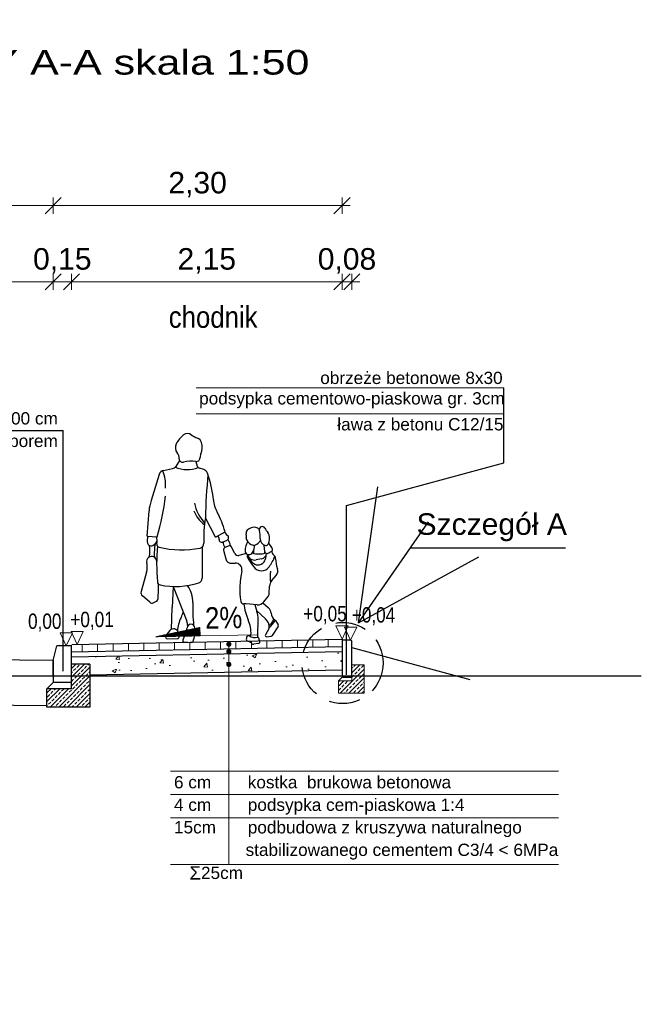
# Model space of a CAD drawing. Header units: metres. Extents: x 592 to 2592, y -1 to 2567.
# Tile 7 of 15: x 905.6 to 910.69, y 468.29 to 476.3. Entities that reach past the tile are written whole.
import ezdxf
from ezdxf.enums import TextEntityAlignment as Align

# ---------------------------------------------------------------- set-up
doc = ezdxf.new("R2010")
doc.units = ezdxf.units.M
doc.linetypes.add('DASHED2', pattern=[0.375, 0.25, -0.125])
doc.layers.add('bloki', color=253, linetype='Continuous')
for name, color, linetype, lineweight in [('D_3_KONSTRUKCJA_ISTN', 9, 'Continuous', 30), ('D_3_KRESKOWANIE', 7, 'Continuous', 0), ('D_3_OPIS', 7, 'Continuous', 0), ('D_3_WYMIAROWANIE', 7, 'Continuous', 0), ('kreskowanie', 7, 'Continuous', 0), ('opis warstw', 7, 'Continuous', 0), ('pochylenia', 7, 'Continuous', 0), ('rzedne', 7, 'Continuous', 0), ('szczegół techniczny', 7, 'Continuous', 0)]:
    doc.layers.add(name, color=color, linetype=linetype, lineweight=lineweight)
doc.styles.add('opisy', font='arial.ttf', dxfattribs={"height": 0.175})
doc.styles.add('wym 1do50', font='arial.ttf', dxfattribs={"height": 0.175})
doc.styles.add('wym 1do50_0', font='arial.ttf')
doc.linetypes.add('ZIGZAG', pattern='A,0.00254,-5.08,[131,ltypeshp.shx,S=5.08,R=0,X=-5.08,Y=0],-10.16,[131,ltypeshp.shx,S=5.08,R=180,X=5.08,Y=0],-5.08', length=20.32254)
doc.dimstyles.new('odniesienie', dxfattribs={"dimtxt": 1, "dimasz": 0, "dimexe": 0, "dimexo": 0, "dimgap": 0, "dimtad": 0, "dimdec": 0, "dimzin": 1, "dimdsep": 46, "dimtxsty": 'wym 1do50_0', "dimblk": 'TerminatorOpen', "dimcen": 0.09000000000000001, "dimse1": 1, "dimse2": 1, "dimadec": 6, "dimazin": 0, "dimtfac": 1, "dimtdec": 0, "dimtofl": 0, "dimtmove": 0, "dimatfit": 3, "dimldrblk": 'TerminatorOpen', "dimfxl": 1, "dimtzin": 1, "dimarcsym": 0})
doc.dimstyles.new('Wymiar_1 50', dxfattribs={"dimtxt": 0.175, "dimasz": 0.013125, "dimexe": 0.0175, "dimexo": 2.275, "dimgap": 0.06562500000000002, "dimtad": 1, "dimzin": 0, "dimtxsty": 'wym 1do50', "dimblk": 'znacznik wymiaru', "dimcen": 0.3, "dimse1": 1, "dimse2": 1, "dimclrd": 256, "dimadec": 0, "dimazin": 0, "dimtfac": 1, "dimtmove": 1, "dimatfit": 2, "dimfxl": 1, "dimtzin": 0, "dimlwd": -1, "dimlwe": 0, "dimarcsym": 0})

# ---------------------------------------------------------------- blocks, each defined once
blk = doc.blocks.new('znacznik wymiaru')
at = {"color": 7}
for p, q in [((-5, -5), (5, 5)), ((-5, 0), (0, 0)), ((0, 5), (0, -5)), ((5, 0), (0, 0))]:
    blk.add_line(p, q, dxfattribs=at)
blk = doc.blocks.new('*D63')
at = {"layer": 'D_3_WYMIAROWANIE', "linetype": 'Continuous', "transparency": 16777216}
blk.add_line((919.5206236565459, 1.914425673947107), (907.0468736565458, 1.914425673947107), dxfattribs=at)
at = {"layer": 'Defpoints', "color": 0, "linetype": 'Continuous', "transparency": 16777216}
for p in [(907.0337486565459, 473.3037542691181), (907.0337486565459, 1.914425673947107), (919.5337486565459, -1.146966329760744)]:
    blk.add_point(p, dxfattribs=at)
at = {"layer": 'D_3_WYMIAROWANIE', "linetype": 'Continuous', "transparency": 16777216, "xscale": 0.013125, "yscale": 0.013125, "zscale": 0.013125, "rotation": 180}
blk.add_blockref('znacznik wymiaru', (907.0337486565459, 1.914425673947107), dxfattribs=at)
at = {"layer": 'D_3_WYMIAROWANIE', "linetype": 'Continuous', "transparency": 16777216, "xscale": 0.013125, "yscale": 0.013125, "zscale": 0.013125}
blk.add_blockref('znacznik wymiaru', (919.5337486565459, 1.914425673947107), dxfattribs=at)
at = {"layer": 'D_3_WYMIAROWANIE', "color": 0, "linetype": 'Continuous', "transparency": 16777216, "insert": (913.2837486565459, 2.085217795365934), "char_height": 0.175, "attachment_point": 5, "style": 'wym 1do50'}
blk.add_mtext('12,50', dxfattribs=at)
blk = doc.blocks.new('*D65')
at = {"layer": 'D_3_WYMIAROWANIE', "linetype": 'Continuous', "transparency": 16777216}
blk.add_line((902.8868012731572, 474.1706819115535), (905.8599514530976, 474.1706819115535), dxfattribs=at)
at = {"layer": 'Defpoints', "color": 0, "linetype": 'Continuous', "transparency": 16777216}
for p in [(905.8730764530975, 474.1706819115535), (902.8736762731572, 471.1500815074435), (905.8730764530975, 471.0900935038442)]:
    blk.add_point(p, dxfattribs=at)
at = {"layer": 'D_3_WYMIAROWANIE', "linetype": 'Continuous', "transparency": 16777216, "xscale": 0.013125, "yscale": 0.013125, "zscale": 0.013125, "rotation": 180}
blk.add_blockref('znacznik wymiaru', (902.8736762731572, 474.1706819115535), dxfattribs=at)
at = {"layer": 'D_3_WYMIAROWANIE', "linetype": 'Continuous', "transparency": 16777216, "xscale": 0.013125, "yscale": 0.013125, "zscale": 0.013125}
blk.add_blockref('znacznik wymiaru', (905.8730764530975, 474.1706819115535), dxfattribs=at)
at = {"layer": 'D_3_WYMIAROWANIE', "color": 0, "linetype": 'Continuous', "transparency": 16777216, "insert": (904.3733763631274, 474.3414740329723), "char_height": 0.175, "attachment_point": 5, "style": 'wym 1do50'}
blk.add_mtext('3,00', dxfattribs=at)
blk = doc.blocks.new('*D66')
at = {"layer": 'D_3_WYMIAROWANIE', "linetype": 'Continuous', "transparency": 16777216}
for p, q in [((905.8599514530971, 474.1706819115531), (905.846826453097, 474.1706819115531)), ((905.873076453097, 474.1706819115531), (906.0230764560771, 474.1706819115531)), ((906.036201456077, 474.1706819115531), (906.0493264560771, 474.1706819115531))]:
    blk.add_line(p, q, dxfattribs=at)
at = {"layer": 'Defpoints', "color": 0, "linetype": 'Continuous', "transparency": 16777216}
for p in [(906.0230764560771, 474.1706819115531), (906.0230764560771, 471.2100935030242), (905.873076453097, 471.0900935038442)]:
    blk.add_point(p, dxfattribs=at)
at = {"layer": 'D_3_WYMIAROWANIE', "linetype": 'Continuous', "transparency": 16777216, "xscale": 0.013125, "yscale": 0.013125, "zscale": 0.013125}
blk.add_blockref('znacznik wymiaru', (905.873076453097, 474.1706819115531), dxfattribs=at)
at = {"layer": 'D_3_WYMIAROWANIE', "linetype": 'Continuous', "transparency": 16777216, "xscale": 0.013125, "yscale": 0.013125, "zscale": 0.013125, "rotation": 180}
blk.add_blockref('znacznik wymiaru', (906.0230764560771, 474.1706819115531), dxfattribs=at)
at = {"layer": 'D_3_WYMIAROWANIE', "color": 0, "linetype": 'Continuous', "transparency": 16777216, "insert": (905.9480764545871, 474.3414740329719), "char_height": 0.175, "attachment_point": 5, "style": 'wym 1do50'}
blk.add_mtext('0,15', dxfattribs=at)
blk = doc.blocks.new('*D67')
at = {"layer": 'D_3_WYMIAROWANIE', "linetype": 'Continuous', "transparency": 16777216}
blk.add_line((906.036201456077, 474.1706819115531), (908.2095115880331, 474.1706819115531), dxfattribs=at)
at = {"layer": 'Defpoints', "color": 0, "linetype": 'Continuous', "transparency": 16777216}
for p in [(908.2226365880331, 474.1706819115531), (906.0230764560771, 471.2100935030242), (908.2226365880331, 471.2638869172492)]:
    blk.add_point(p, dxfattribs=at)
at = {"layer": 'D_3_WYMIAROWANIE', "linetype": 'Continuous', "transparency": 16777216, "xscale": 0.013125, "yscale": 0.013125, "zscale": 0.013125, "rotation": 180}
blk.add_blockref('znacznik wymiaru', (906.0230764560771, 474.1706819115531), dxfattribs=at)
at = {"layer": 'D_3_WYMIAROWANIE', "linetype": 'Continuous', "transparency": 16777216, "xscale": 0.013125, "yscale": 0.013125, "zscale": 0.013125}
blk.add_blockref('znacznik wymiaru', (908.2226365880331, 474.1706819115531), dxfattribs=at)
at = {"layer": 'D_3_WYMIAROWANIE', "color": 0, "linetype": 'Continuous', "transparency": 16777216, "insert": (907.1228565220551, 474.3414740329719), "char_height": 0.175, "attachment_point": 5, "style": 'wym 1do50'}
blk.add_mtext('2,15', dxfattribs=at)
blk = doc.blocks.new('TerminatorOpen')
at = {"color": 0, "linetype": 'ByBlock', "lineweight": -2}
for q in [(-1, 0.5), (-1, 0), (-1, -0.5)]:
    blk.add_line((0, 0), q, dxfattribs=at)
blk = doc.blocks.new('*D68')
at = {"layer": 'D_3_WYMIAROWANIE', "linetype": 'Continuous', "transparency": 16777216}
for p, q in [((908.2098946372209, 474.1706819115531), (908.1967696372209, 474.1706819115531)), ((908.3030196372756, 474.1706819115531), (908.2230196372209, 474.1706819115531)), ((908.3161446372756, 474.1706819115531), (908.3292696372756, 474.1706819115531))]:
    blk.add_line(p, q, dxfattribs=at)
at = {"layer": 'Defpoints', "color": 0, "linetype": 'Continuous', "transparency": 16777216}
for p in [(908.2230196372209, 474.1706819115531), (908.2230196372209, 471.2540923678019), (908.3030196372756, 471.1609755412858)]:
    blk.add_point(p, dxfattribs=at)
at = {"layer": 'D_3_WYMIAROWANIE', "linetype": 'Continuous', "transparency": 16777216, "xscale": 0.013125, "yscale": 0.013125, "zscale": 0.013125}
blk.add_blockref('znacznik wymiaru', (908.2230196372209, 474.1706819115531), dxfattribs=at)
at = {"layer": 'D_3_WYMIAROWANIE', "linetype": 'Continuous', "transparency": 16777216, "xscale": 0.013125, "yscale": 0.013125, "zscale": 0.013125, "rotation": 180}
blk.add_blockref('znacznik wymiaru', (908.3030196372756, 474.1706819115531), dxfattribs=at)
at = {"layer": 'D_3_WYMIAROWANIE', "color": 0, "linetype": 'Continuous', "transparency": 16777216, "insert": (908.2630196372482, 474.3414740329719), "char_height": 0.175, "attachment_point": 5, "style": 'wym 1do50'}
blk.add_mtext('0,08', dxfattribs=at)
blk = doc.blocks.new('*D69')
at = {"layer": 'D_3_WYMIAROWANIE', "linetype": 'Continuous', "transparency": 16777216}
blk.add_line((908.2098946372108, 474.7910647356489), (905.886582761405, 474.7910647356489), dxfattribs=at)
at = {"layer": 'Defpoints', "color": 0, "linetype": 'Continuous', "transparency": 16777216}
for p in [(905.873457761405, 474.7910647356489), (908.2230196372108, 471.2038825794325), (905.873457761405, 471.0916187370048)]:
    blk.add_point(p, dxfattribs=at)
at = {"layer": 'D_3_WYMIAROWANIE', "linetype": 'Continuous', "transparency": 16777216, "xscale": 0.013125, "yscale": 0.013125, "zscale": 0.013125, "rotation": 180}
blk.add_blockref('znacznik wymiaru', (905.873457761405, 474.7910647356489), dxfattribs=at)
at = {"layer": 'D_3_WYMIAROWANIE', "linetype": 'Continuous', "transparency": 16777216, "xscale": 0.013125, "yscale": 0.013125, "zscale": 0.013125}
blk.add_blockref('znacznik wymiaru', (908.2230196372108, 474.7910647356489), dxfattribs=at)
at = {"layer": 'D_3_WYMIAROWANIE', "color": 0, "linetype": 'Continuous', "transparency": 16777216, "insert": (907.0482386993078, 474.9618568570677), "char_height": 0.175, "attachment_point": 5, "style": 'wym 1do50'}
blk.add_mtext('2,30', dxfattribs=at)
blk = doc.blocks.new('*D70')
at = {"layer": 'D_3_WYMIAROWANIE', "linetype": 'Continuous', "transparency": 16777216}
blk.add_line((905.8603327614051, 474.7910647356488), (899.8816354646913, 474.7910647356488), dxfattribs=at)
at = {"layer": 'Defpoints', "color": 0, "linetype": 'Continuous', "transparency": 16777216}
for p in [(899.8685104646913, 474.7910647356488), (905.873457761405, 471.0916187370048), (899.8685104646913, 471.0346679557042)]:
    blk.add_point(p, dxfattribs=at)
at = {"layer": 'D_3_WYMIAROWANIE', "linetype": 'Continuous', "transparency": 16777216, "xscale": 0.013125, "yscale": 0.013125, "zscale": 0.013125, "rotation": 180}
blk.add_blockref('znacznik wymiaru', (899.8685104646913, 474.7910647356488), dxfattribs=at)
at = {"layer": 'D_3_WYMIAROWANIE', "linetype": 'Continuous', "transparency": 16777216, "xscale": 0.013125, "yscale": 0.013125, "zscale": 0.013125}
blk.add_blockref('znacznik wymiaru', (905.873457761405, 474.7910647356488), dxfattribs=at)
at = {"layer": 'D_3_WYMIAROWANIE', "color": 0, "linetype": 'Continuous', "transparency": 16777216, "insert": (902.8709841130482, 474.9618568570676), "char_height": 0.175, "attachment_point": 5, "style": 'wym 1do50'}
blk.add_mtext('6,00', dxfattribs=at)
blk = doc.blocks.new('tytyyyy')
for p, q in [((1056.896188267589, 526.5077083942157), (1056.865527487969, 526.4583772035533)), ((1057.029200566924, 526.4996024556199), (1057.041426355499, 526.4614644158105)), ((1056.767370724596, 526.4257688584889), (1056.840506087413, 526.4409133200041)), ((1057.093202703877, 526.4329919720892), (1057.059834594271, 526.4432648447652)), ((1056.731870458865, 526.3936447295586), (1056.665265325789, 526.1812611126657)), ((1056.633125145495, 525.8915366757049), (1056.648823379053, 526.0958919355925)), ((1057.190316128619, 525.8822268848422), (1057.106873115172, 526.0397763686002)), ((1056.633125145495, 525.8915366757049), (1056.714449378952, 525.8859936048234)), ((1057.190316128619, 525.8822268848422), (1057.266798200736, 525.9275291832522)), ((1057.247210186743, 525.8429491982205), (1057.282854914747, 525.8584708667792)), ((1057.079583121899, 525.8013520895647), (1057.081070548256, 525.5485564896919)), ((1057.255468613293, 525.7761006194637), (1057.272434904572, 525.7067801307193)), ((1057.267937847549, 525.8002686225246), (1057.302392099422, 525.8139524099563)), ((1057.345829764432, 525.7507688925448), (1057.317603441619, 525.8080936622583)), ((1057.450749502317, 525.8452258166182), (1057.435848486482, 525.8111407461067)), ((1057.581838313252, 525.8201562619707), (1057.585404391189, 525.783984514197)), ((1057.620974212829, 525.8332969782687), (1057.645428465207, 525.7997068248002)), ((1057.439644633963, 525.7498700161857), (1057.380147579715, 525.7348914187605)), ((1057.448082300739, 525.7438159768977), (1057.448044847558, 525.7267854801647)), ((1057.5631277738, 525.7062878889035), (1057.520982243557, 525.697555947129)), ((1057.597220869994, 525.7296238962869), (1057.592924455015, 525.70118623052)), ((1057.321923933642, 525.6700519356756), (1057.349208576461, 525.6715233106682)), ((1056.628068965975, 525.5974462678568), (1056.583908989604, 525.4404104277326)), ((1057.647132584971, 525.530340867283), (1057.683151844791, 525.571879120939)), ((1056.844847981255, 525.4819593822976), (1056.837873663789, 525.3098192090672)), ((1056.844847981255, 525.4819593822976), (1056.955987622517, 525.1987732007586)), ((1057.625741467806, 525.4252178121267), (1057.628563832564, 525.4840112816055)), ((1056.655120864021, 525.352644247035), (1056.594831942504, 525.4043349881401)), ((1057.581910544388, 525.3554425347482), (1057.616402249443, 525.3999208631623)), ((1056.683242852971, 525.3487437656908), (1056.704513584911, 525.3585805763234)), ((1056.691675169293, 525.3557555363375), (1056.691675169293, 525.3557555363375)), ((1056.830340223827, 525.1323606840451), (1056.837897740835, 525.3106752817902)), ((1057.527464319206, 525.332109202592), (1057.437277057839, 525.3412905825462)), ((1057.51001648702, 525.3338855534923), (1057.526300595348, 525.2779064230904)), ((1057.575337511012, 525.3482354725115), (1057.618652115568, 525.310116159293)), ((1057.523697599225, 525.286847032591), (1057.596388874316, 525.2184628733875)), ((1056.955642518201, 525.1337116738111), (1056.923154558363, 525.0443751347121)), ((1057.623459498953, 525.1373018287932), (1057.595602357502, 525.0880348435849)), ((1057.651693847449, 525.0831365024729), (1057.69805821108, 525.1540487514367)), ((1057.676295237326, 525.2044099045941), (1057.698157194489, 525.1700332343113)), ((1056.819045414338, 525.1229545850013), (1056.786247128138, 525.0826710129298)), ((1056.799968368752, 525.0548138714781), (1056.880251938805, 525.0570476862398)), ((1056.894353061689, 525.0758090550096), (1056.885904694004, 525.1083692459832)), ((1057.605286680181, 525.0731445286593), (1057.640918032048, 525.0766142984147)), ((1056.932127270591, 525.0305067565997), (1056.99561576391, 525.0258491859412)), ((1057.537287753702, 525.0171118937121), (1057.500885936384, 525.0122643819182))]:
    blk.add_line(p, q)
for centre, radius, start, end in [((1057.064909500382, 526.54395772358), 0.2186948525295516, 128.3056999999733, 153.0738000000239), ((1056.96115883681, 526.6753033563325), 0.051317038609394, 52.95690999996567, 128.3056999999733), ((1057.105476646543, 526.8665178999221), 0.1882492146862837, 232.9568999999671, 250.2739999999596), ((1057.023408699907, 526.6376415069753), 0.0548972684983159, 15.93230000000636, 70.2739999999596), ((1056.941672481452, 526.6143081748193), 0.1398980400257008, 337.2057999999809, 15.93230000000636), ((1056.930281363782, 526.6123338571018), 0.0676996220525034, 153.0738000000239, 219.5306000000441), ((1056.825786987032, 526.526103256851), 0.0677823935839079, 356.2085000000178, 39.53064999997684), ((1056.92068799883, 526.5198137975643), 0.0273258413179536, 176.2085000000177, 285.0842000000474), ((1056.993534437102, 526.2495355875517), 0.2525968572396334, 81.41872000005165, 105.0842000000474), ((1057.035342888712, 526.5266008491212), 0.0276051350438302, 261.4187000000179, 357.6623999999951), ((1057.16275861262, 526.5214028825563), 0.0999164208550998, 157.2057999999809, 177.6623999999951), ((1056.776950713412, 526.3795061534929), 0.0472447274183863, 101.697600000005, 162.5880999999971), ((1056.483606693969, 526.3078662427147), 0.300481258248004, 355.1933999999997, 22.71533000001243), ((1056.832659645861, 526.4788079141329), 0.0386986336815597, 281.697600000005, 328.1370000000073), ((1056.957945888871, 526.6913092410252), 0.2583419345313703, 247.8603999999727, 290.6346999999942), ((1057.068066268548, 526.4700037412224), 0.027974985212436, 197.7732999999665, 252.8886000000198), ((1057.079315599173, 526.3878876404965), 0.0471962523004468, 20.06587000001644, 72.88865999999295), ((1062.528023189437, 525.900172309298), 5.422947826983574, 174.7837000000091, 178.5247999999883), ((1056.3284114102, 526.1136019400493), 0.8466281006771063, 4.997221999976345, 20.06587000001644), ((1057.03113743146, 526.066520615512), 0.383440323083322, 162.5880999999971, 175.6070000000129), ((1054.714981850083, 526.4739951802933), 2.084133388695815, 343.6125000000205, 352.9352000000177), ((1057.425803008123, 526.2095543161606), 0.2549509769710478, 184.9971999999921, 208.9210000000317), ((1057.271832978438, 526.2012102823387), 0.2782835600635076, 201.9069999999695, 231.627600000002), ((1057.343510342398, 526.2236928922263), 0.3315671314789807, 191.1175000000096, 222.9410999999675), ((1058.068761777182, 525.8787972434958), 0.9752653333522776, 170.4990999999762, 182.6477999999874), ((1056.580318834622, 525.7424195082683), 0.7110002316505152, 15.09100999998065, 28.92101000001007), ((1057.471966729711, 525.916231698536), 0.0336642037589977, 138.3094999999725, 189.008699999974), ((1057.502999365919, 525.888588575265), 0.0752227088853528, 78.67848999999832, 138.3094999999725), ((1057.508788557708, 525.9174917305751), 0.045745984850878, 37.65525000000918, 78.67848999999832), ((1057.569596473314, 525.9437758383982), 0.0246504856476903, 30.30855000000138, 196.4213999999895), ((1057.379184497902, 525.8876575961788), 0.1738602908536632, 354.7791000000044, 16.42143999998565), ((1057.823930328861, 526.0924462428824), 0.2699486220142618, 210.3085000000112, 219.5402000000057), ((1056.702472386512, 525.8560738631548), 0.0703044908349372, 150.238199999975, 198.3069999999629), ((1056.646225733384, 525.8821466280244), 0.0737661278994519, 296.1542000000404, 339.1453999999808), ((1056.627464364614, 525.8490915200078), 0.0879570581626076, 347.0252999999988, 25.16718000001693), ((1057.177483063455, 525.8683237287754), 0.0406377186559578, 354.3062000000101, 38.3045499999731), ((1057.238823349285, 525.8622081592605), 0.0210059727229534, 174.3062000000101, 293.5301000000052), ((1057.328274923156, 525.9582086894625), 0.0739865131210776, 206.8147000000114, 235.6382000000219), ((1057.273991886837, 525.8788132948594), 0.022190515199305, 293.5301000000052, 55.63820000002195), ((1057.189625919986, 525.7981230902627), 0.1212267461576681, 7.734789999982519, 33.24206999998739), ((1057.30891430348, 525.8903809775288), 0.1314234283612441, 354.0334000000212, 9.008720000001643), ((1057.474179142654, 525.8731070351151), 0.0347394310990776, 174.0334000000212, 205.044500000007), ((1057.505816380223, 525.8878903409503), 0.0696615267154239, 205.044500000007, 262.4445999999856), ((1057.494754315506, 525.8804826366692), 0.0630689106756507, 287.3513000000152, 337.8376999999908), ((1057.604050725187, 525.8671091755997), 0.0519439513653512, 174.7791000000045, 260.1996000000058), ((1057.579880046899, 525.8909775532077), 0.0465190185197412, 14.34761999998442, 39.540260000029), ((1057.514090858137, 525.8741503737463), 0.1144251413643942, 336.7203999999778, 14.34761999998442), ((1056.665102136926, 525.8437062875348), 0.0309418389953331, 198.3069999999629, 296.1542000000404), ((1056.401228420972, 525.7723178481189), 0.2546493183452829, 348.3603000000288, 9.7850260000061), ((1057.14016096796, 525.7521600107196), 0.4488330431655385, 170.055199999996, 184.2115000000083), ((1058.397268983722, 525.6573178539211), 1.686482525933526, 174.8241000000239, 184.6522999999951), ((1056.736086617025, 525.8240647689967), 0.0235105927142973, 167.0252999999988, 256.182700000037), ((1056.913226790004, 526.5443081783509), 0.7652161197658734, 256.182700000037, 281.3220999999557), ((1057.055853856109, 525.8319540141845), 0.0387248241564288, 281.3220999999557, 2.647784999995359), ((1057.318387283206, 525.8451616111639), 0.067819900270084, 180.6313999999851, 221.5789000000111), ((1057.275580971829, 525.7810230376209), 0.0207065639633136, 111.662200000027, 193.7520000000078), ((1057.306827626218, 525.802788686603), 0.0120123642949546, 26.21463999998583, 111.662200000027), ((1057.505883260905, 525.7805200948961), 0.076436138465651, 156.385200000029, 190.1225999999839), ((1057.348387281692, 525.830608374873), 0.1602241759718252, 333.113199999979, 355.8491000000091), ((1057.501830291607, 525.857839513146), 0.0393435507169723, 262.4445999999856, 287.3513000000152), ((1054.657325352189, 525.913757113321), 2.846556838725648, 356.7326999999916, 357.3302999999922), ((1057.665594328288, 525.7918951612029), 0.0805792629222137, 185.6343999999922, 202.4260999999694), ((1057.744144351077, 525.7636073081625), 0.1566958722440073, 177.1225000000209, 184.023000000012), ((1057.598959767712, 525.837633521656), 0.0220331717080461, 260.1996000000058, 336.7203999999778), ((1057.589320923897, 525.8303355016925), 0.0828414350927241, 286.3366999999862, 316.0655000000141), ((1057.607582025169, 525.7721519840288), 0.0467998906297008, 17.82352999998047, 36.03090000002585), ((1057.682935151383, 525.7659989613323), 0.0350324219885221, 169.5631999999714, 234.920200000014), ((1057.639173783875, 525.7823044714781), 0.0136156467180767, 316.0655000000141, 17.82352999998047), ((1056.670131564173, 525.6850118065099), 0.0408746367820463, 359.0814000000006, 192.5530000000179), ((1057.319326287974, 525.7182568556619), 0.0482753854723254, 193.7520000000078, 273.0860000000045), ((1057.372806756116, 525.7640513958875), 0.0300692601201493, 206.2145999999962, 284.1313000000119), ((1057.462461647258, 525.7727699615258), 0.0323261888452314, 190.1225999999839, 333.113199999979), ((1057.484714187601, 525.7267025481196), 0.0366692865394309, 179.8733999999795, 213.5590999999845), ((1057.508400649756, 525.7582969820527), 0.0620317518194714, 193.4992000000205, 281.7022999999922), ((1058.714270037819, 526.5423579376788), 1.512170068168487, 213.5590999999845, 216.6243999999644), ((1057.55937978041, 525.7544794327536), 0.1051435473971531, 199.7230000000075, 240.7652999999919), ((1057.541445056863, 525.922411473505), 0.1760199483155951, 252.6801000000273, 287.8721000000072), ((1057.552266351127, 525.758722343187), 0.0535512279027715, 281.7022999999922, 350.9387999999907), ((1057.55527063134, 525.7068764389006), 0.0380810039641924, 319.6102000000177, 351.4077999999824), ((1057.607606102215, 525.767965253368), 0.0178447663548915, 202.4260999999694, 286.3366999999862), ((1057.312988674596, 525.8668149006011), 0.3848734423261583, 324.0758000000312, 338.8539999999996), ((1057.642298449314, 525.7081364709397), 0.0356741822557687, 359.4447000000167, 54.9202699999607), ((1057.901675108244, 525.705621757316), 0.2237157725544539, 179.4447000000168, 200.8996000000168), ((1056.472871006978, 525.6410872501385), 0.1612173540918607, 344.2936999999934, 12.5530099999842), ((1057.352014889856, 525.6194660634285), 0.0521311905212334, 347.5013999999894, 93.08588000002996), ((1057.562381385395, 525.6861247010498), 0.0769054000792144, 216.6243999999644, 324.0758000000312), ((1057.530449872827, 525.702786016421), 0.0459048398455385, 240.7652999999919, 272.193799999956), ((1057.52945201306, 525.7288427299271), 0.0719802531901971, 272.193799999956, 319.6102000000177), ((1057.642881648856, 525.6068015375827), 0.0533026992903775, 319.0693000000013, 20.89954999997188), ((1057.041950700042, 525.5483264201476), 0.0391190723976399, 287.9895999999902, 0.3368376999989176), ((1058.073721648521, 525.4594874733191), 0.6870938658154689, 167.5013999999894, 188.3616000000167), ((1057.704778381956, 525.480354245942), 0.0763003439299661, 139.0693000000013, 177.2523000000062), ((1058.000768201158, 525.5563681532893), 0.3674510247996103, 172.2315999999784, 186.7588000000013), ((1056.744251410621, 525.5227994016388), 0.0280008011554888, 184.6522999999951, 257.6957999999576), ((1055.448695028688, 525.4839765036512), 1.277395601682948, 355.508699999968, 0.7900259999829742), ((1056.867199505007, 526.086491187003), 0.6049456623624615, 257.6957999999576, 287.9895999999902), ((1056.785262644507, 525.3590781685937), 0.2195852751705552, 357.6732999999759, 36.2946100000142), ((1056.617630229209, 525.4309267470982), 0.0350275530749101, 164.2936000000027, 229.3907999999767), ((1056.691675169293, 525.3863414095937), 0.0305875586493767, 294.818800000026, 355.508699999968), ((1057.581008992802, 525.4273633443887), 0.044785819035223, 322.2088000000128, 357.2523000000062), ((1056.672218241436, 525.3725827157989), 0.0262664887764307, 229.3907999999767, 294.818800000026), ((1057.14291377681, 525.2974596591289), 0.3052897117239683, 177.569699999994, 177.6795999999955), ((1058.186902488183, 525.3021279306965), 1.183210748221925, 177.6732999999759, 186.5980000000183), ((1057.416148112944, 525.3628341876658), 0.0224560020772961, 188.3616000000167, 279.7075000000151), ((1057.908007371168, 525.4065848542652), 0.4935887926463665, 187.6893999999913, 203.5904999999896), ((1057.430768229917, 525.2773687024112), 0.064253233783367, 84.1874800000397, 99.70748000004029), ((1057.533652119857, 525.3928662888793), 0.0610705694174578, 264.1875000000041, 322.2088000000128), ((1057.573630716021, 525.258955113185), 0.0681495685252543, 4.37555999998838, 48.65251000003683), ((1057.124984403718, 525.113596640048), 0.2443018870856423, 151.9699999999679, 178.5205000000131), ((1056.70908287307, 525.3350278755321), 0.2268736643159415, 331.9699999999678, 343.9571999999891), ((1057.210249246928, 525.101879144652), 0.2678004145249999, 357.2805999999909, 23.59048000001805), ((1057.257739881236, 525.1997951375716), 0.2796877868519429, 350.7907000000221, 16.21748999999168), ((1057.531723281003, 525.1497229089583), 0.0943763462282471, 358.0337999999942, 46.74939999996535), ((1057.555131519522, 525.2553462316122), 0.1156072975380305, 307.2545999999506, 340.2560000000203), ((1057.71621497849, 525.269867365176), 0.0748511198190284, 184.3756000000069, 232.7106000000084), ((1057.657052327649, 525.1921734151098), 0.0228053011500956, 32.45733999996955, 52.71059000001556), ((1056.84878591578, 525.0987384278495), 0.0383505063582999, 14.54438999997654, 140.8475000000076), ((1056.922547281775, 525.1457475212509), 0.035216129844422, 340.0149999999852, 356.9925999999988), ((1056.858103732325, 525.1603596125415), 0.105149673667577, 359.9952999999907, 21.42800000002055), ((1056.989930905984, 525.1422055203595), 0.0322615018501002, 5.640022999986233, 176.9925999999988), ((1056.777857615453, 525.1212638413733), 0.2453668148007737, 338.8950000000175, 5.640022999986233), ((1057.840147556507, 525.1053676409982), 0.3103255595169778, 170.7907000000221, 186.8770999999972), ((1057.605998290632, 525.1471734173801), 0.0200589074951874, 330.516999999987, 358.0337999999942), ((1057.49356918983, 525.3019272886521), 0.2049517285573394, 310.2468999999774, 332.2132999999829), ((1057.685717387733, 525.1621199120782), 0.0147489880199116, 326.8224999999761, 32.45733999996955), ((1056.799492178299, 525.0718871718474), 0.0170793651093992, 140.8475000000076, 271.5932000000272), ((1056.879834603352, 525.0720396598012), 0.0150001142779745, 271.5932000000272, 14.54438999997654), ((1057.488962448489, 525.051191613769), 0.0492231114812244, 152.4031999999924, 186.9725000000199), ((1057.457536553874, 525.0676175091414), 0.0137625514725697, 56.59973999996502, 152.4031999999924), ((1057.467376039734, 525.089666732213), 0.010381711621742, 245.9550999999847, 357.2805999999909), ((1057.510637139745, 525.1481472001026), 0.0826981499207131, 236.5996999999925, 284.4124999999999), ((1057.53283885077, 525.0617614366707), 0.0064952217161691, 13.41395999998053, 104.412400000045), ((1057.616442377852, 525.0816999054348), 0.0794551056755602, 193.4139999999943, 211.2246999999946), ((1057.604318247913, 525.0831070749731), 0.010009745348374, 150.5167999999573, 275.5572000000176), ((1057.639508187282, 525.0911033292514), 0.0145591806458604, 275.5572000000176, 326.8224999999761), ((1056.932884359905, 525.0408358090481), 0.0103563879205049, 160.0149000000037, 265.8040000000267), ((1056.99642635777, 525.0369032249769), 0.011082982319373, 265.8040000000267, 338.8950000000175), ((1057.45118556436, 525.0465714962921), 0.0111626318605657, 186.9725000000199, 261.5470000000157), ((1057.441469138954, 524.9811996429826), 0.0549270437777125, 43.76057999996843, 81.54700999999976), ((1057.497836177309, 525.0351750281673), 0.0231135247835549, 223.7606000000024, 277.5837000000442), ((1057.535241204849, 525.0324757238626), 0.0155005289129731, 277.5837000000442, 31.22471000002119)]:
    blk.add_arc(centre, radius, start, end)

msp = doc.modelspace()

# ---------------------------------------------------------------- hatches: boundary and pattern name
at = {"layer": 'D_3_KRESKOWANIE', "linetype": 'Continuous', "lineweight": 0}
h = msp.add_hatch(dxfattribs=at)
h.set_pattern_fill('ANSI31', color=256, angle=45, style=0)
h.set_pattern_definition([(90, (2.360316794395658, -1.146966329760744), (-0.125, 0), [])])
h.paths.add_polyline_path([(906.0230764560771, 471.2198957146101), (908.2226365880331, 471.2638869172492), (908.2230196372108, 471.2038825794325), (906.0230764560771, 471.1598837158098)])
at = {"layer": 'D_3_KRESKOWANIE', "linetype": 'Continuous'}
h = msp.add_hatch(dxfattribs=at)
h.set_pattern_fill('AR-CONC', color=256, scale=0.05, style=0)
h.set_pattern_definition([(49.99999999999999, (2.360316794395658, -1.146966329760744), (0.3586300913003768, -0.03137606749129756), [0.03750000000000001, -0.4125]), (355, (2.360316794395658, -1.146966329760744), (-0.06937566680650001, 0.376096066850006), [0.03, -0.33]), (100.45144446, (2.390202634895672, -1.149581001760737), (0.289254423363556, 0.3447199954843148), [0.03187009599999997, -0.3505710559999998]), (46.18420000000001, (2.360316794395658, -1.046966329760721), (0.5336206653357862, -0.08275964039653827), [0.05625, -0.61875]), (96.63563549, (2.404785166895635, -1.053862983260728), (0.4673309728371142, 0.4870593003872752), [0.04780517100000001, -0.52585688]), (351.1841639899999, (2.360316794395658, -1.046966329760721), (0.4673309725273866, 0.4870593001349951), [0.04500000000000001, -0.4950000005]), (21, (2.410316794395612, -1.071966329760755), (0.2984535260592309, -0.2013094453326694), [0.03750000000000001, -0.4125]), (326.0000000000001, (2.410316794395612, -1.071966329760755), (0.1216576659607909, 0.3625750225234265), [0.03, -0.33]), (71.45144474, (2.435187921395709, -1.088742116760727), (0.4201111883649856, 0.1612655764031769), [0.03187009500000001, -0.350571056]), (37.50000000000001, (2.360316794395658, -1.146966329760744), (0.006079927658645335, 0.1664469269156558), [0, -0.326, 0, -0.335, 0, -0.33125]), (7.499999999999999, (2.360316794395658, -1.146966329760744), (0.1315347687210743, 0.1972058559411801), [0, -0.191, 0, -0.3185, 0, -0.12625]), (327.5, (2.24881679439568, -1.146966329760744), (0.2669112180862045, -0.01127743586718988), [0, -0.125, 0, -0.39, 0, -0.5175]), (317.5, (2.198816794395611, -1.146966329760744), (0.2915930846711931, 0.05005249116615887), [0, -0.1625, 0, -0.259, 0, -0.3675])])
h.paths.add_polyline_path([(906.0230764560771, 471.1198757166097), (908.2230196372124, 471.1638745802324), (908.2230196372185, 471.0138445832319), (906.1730764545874, 470.9728457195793), (906.1730764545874, 471.0600935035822), (906.0230764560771, 471.0600935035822)])
at = {"layer": 'kreskowanie', "linetype": 'Continuous', "lineweight": 0}
h = msp.add_hatch(dxfattribs=at)
h.set_pattern_fill('ANSI33', color=252, scale=0.2, style=0)
h.set_pattern_definition([(45, (21.97962326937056, -3.461404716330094), (-0.03535533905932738, 0.03535533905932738), []), (45, (22.0149786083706, -3.461404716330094), (-0.03535533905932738, 0.03535533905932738), [0.025, -0.0125])])
h.paths.add_polyline_path([(906.0254754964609, 470.8593158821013), (905.8254754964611, 470.8593158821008), (905.8254754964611, 470.7093158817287), (906.1730764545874, 470.7100935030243), (906.1730764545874, 471.0600935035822), (906.0254754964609, 471.0593158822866)])
h = msp.add_hatch(dxfattribs=at)
h.set_pattern_fill('ANSI33', color=256, scale=0.2, style=0)
h.set_pattern_definition([(45, (38.46191297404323, -3.153632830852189), (-0.03535533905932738, 0.03535533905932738), []), (45, (38.49726831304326, -3.153632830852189), (-0.03535533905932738, 0.03535533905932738), [0.025, -0.0125])])
h.paths.add_polyline_path([(908.303019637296, 470.9240923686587), (908.303019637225, 470.9540923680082), (908.3030196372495, 471.0540923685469), (908.403019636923, 471.0540923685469), (908.403019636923, 470.8240923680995), (908.1930196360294, 470.8240923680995), (908.1930196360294, 470.9240923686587)])
at = {"layer": 'opis warstw', "linetype": 'Continuous', "lineweight": 0}
h = msp.add_hatch(color=256, dxfattribs=at)
edge = h.paths.add_edge_path()
edge.add_arc((907.3024712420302, 471.222211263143), 0.02133896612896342, 180, 540, ccw=False)
h = msp.add_hatch(color=256, dxfattribs=at)
edge = h.paths.add_edge_path()
edge.add_arc((907.3024329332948, 471.1622652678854), 0.02133896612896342, 180, 540, ccw=False)
h = msp.add_hatch(color=256, dxfattribs=at)
edge = h.paths.add_edge_path()
edge.add_arc((907.3024329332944, 471.0580156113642), 0.02133896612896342, 180, 540, ccw=False)
at = {"layer": 'pochylenia', "linetype": 'Continuous', "lineweight": 0}
h = msp.add_hatch(dxfattribs=at)
h.set_pattern_fill('CROSSHATCH', color=252, style=0, pattern_type=2)
h.set_pattern_definition([(45, (896.6897360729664, 471.3218490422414), (-0.007071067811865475, 0.007071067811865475), []), (315, (896.6897360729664, 471.3218490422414), (0.0007071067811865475, 0.0007071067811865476), [])])
h.paths.add_polyline_path([(907.0670010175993, 471.3585359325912), (907.0683682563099, 471.2901739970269), (906.7099297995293, 471.2830052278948)])

# ---------------------------------------------------------------- linework, layer by layer
at = {"color": 252}
for p, q in [((903.620688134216, 472.9617983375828), (905.9538460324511, 472.9617983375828)), ((905.9549579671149, 471.003454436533), (905.9538460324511, 472.9617983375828)), ((905.873076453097, 471.0900935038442), (905.9030764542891, 471.2100935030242)), ((906.0230764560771, 471.2100935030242), (905.9030764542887, 471.2100935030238)), ((906.1730764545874, 471.0600935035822), (906.0230764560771, 471.0600935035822)), ((905.873076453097, 470.9100935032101), (905.8230764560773, 470.8600935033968)), ((906.0230764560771, 470.91009350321), (905.873076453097, 470.91009350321)), ((906.0230764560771, 470.8600935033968), (905.8230764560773, 470.8600935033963)), ((905.8230764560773, 470.7100935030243), (905.8230764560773, 470.8600935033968))]:
    msp.add_line(p, q, dxfattribs=at)
for p, q in [((908.293019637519, 471.2540923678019), (908.3030196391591, 471.2440923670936)), ((908.303019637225, 470.9540923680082), (908.303019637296, 471.244092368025)), ((908.223019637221, 470.9540923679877), (908.303019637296, 470.9540923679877))]:
    msp.add_line(p, q)
at = {"color": 252, "lineweight": 30}
msp.add_line((905.873076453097, 471.0900935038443), (905.873076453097, 470.9100935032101), dxfattribs=at)
at = {"lineweight": 13}
for p, q in [((908.303019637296, 471.0540923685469), (908.403019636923, 471.0540923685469)), ((908.403019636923, 470.8240923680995), (908.403019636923, 471.0540923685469)), ((908.223019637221, 470.9540923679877), (908.1930196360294, 470.9240923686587)), ((908.1930196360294, 470.9240923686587), (908.303019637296, 470.9240923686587)), ((908.1930196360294, 470.8240923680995), (908.1930196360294, 470.9240923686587)), ((908.303019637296, 470.9240923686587), (908.303019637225, 470.9540923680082)), ((908.1930196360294, 470.8240923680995), (908.403019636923, 470.8240923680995))]:
    msp.add_line(p, q, dxfattribs=at)
at = {"color": 252, "lineweight": 13}
msp.add_line((906.0230764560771, 470.9100935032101), (905.873076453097, 470.9100935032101), dxfattribs=at)
at = {"flags": 128}
msp.add_lwpolyline([(908.25801963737, 470.9732667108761), (908.2580196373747, 472.3521457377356), (909.5380246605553, 472.6977932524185), (909.538024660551, 473.3078290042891)], dxfattribs=at)
at = {"color": 252}
for points in [[(906.0230764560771, 470.9100935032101), (906.0230764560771, 471.2155555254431)], [(906.1730764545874, 471.0600935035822), (906.1730764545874, 470.7100935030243), (905.8230764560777, 470.7100935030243)], [(906.0230764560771, 470.8600935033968), (906.0230764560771, 470.91009350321)]]:
    msp.add_lwpolyline(points, dxfattribs=at)
for points in [[(906.0243248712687, 471.2199206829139), (908.2230196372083, 471.2638945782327), (908.223019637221, 470.9540923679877)], [(908.293019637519, 471.2540923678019), (908.223019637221, 471.2540923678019)], [(906.0230764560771, 471.1598837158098), (908.2230196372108, 471.2038825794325)], [(906.0230764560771, 471.1198757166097), (908.224636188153, 471.1639069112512)], [(906.1730764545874, 470.9728457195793), (908.227635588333, 471.0139369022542)], [(906.1754754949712, 470.8039895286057), (906.1730764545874, 470.8040375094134)]]:
    msp.add_lwpolyline(points)
at = {"linetype": 'ZIGZAG', "ltscale": 0.005}
msp.add_lwpolyline([(908.3030196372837, 471.1940923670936), (909.2609495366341, 470.934066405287)], dxfattribs=at)
at = {"color": 252, "lineweight": 30}
for points in [[(905.8730764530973, 471.0900935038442), (902.8737749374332, 471.1200865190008)], [(905.873076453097, 471.0900935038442), (905.873076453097, 470.91009350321)], [(905.873076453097, 470.9700935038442), (905.873076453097, 471.0900935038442)]]:
    msp.add_lwpolyline(points, dxfattribs=at)
at = {"color": 252, "lineweight": 25}
msp.add_lwpolyline([(905.8230764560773, 470.7205750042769), (902.8736762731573, 470.7500690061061)], dxfattribs=at)
at = {"linetype": 'DASHED2'}
msp.add_circle((908.2267962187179, 471.0692771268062), 0.3301695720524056, dxfattribs=at)
at = {"layer": 'D_3_KONSTRUKCJA_ISTN', "color": 252, "linetype": 'Continuous', "true_color": 0x939598}
msp.add_lwpolyline([(898.9165865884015, 470.9654603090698), (910.6549620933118, 470.9654603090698)], dxfattribs=at)
at = {"layer": 'D_3_WYMIAROWANIE', "linetype": 'Continuous', "flags": 128}
for points in [[(908.2724782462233, 471.3707726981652), (908.1727949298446, 471.3707726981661), (908.2226365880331, 471.2638869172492), (908.2724782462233, 471.3707726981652)], [(906.0189328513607, 471.3263489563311), (906.1186161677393, 471.3263489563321), (906.0687745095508, 471.2194631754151), (906.0189328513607, 471.3263489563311)], [(908.342478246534, 471.3609704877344), (908.2427949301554, 471.3609704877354), (908.2926365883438, 471.2540847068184), (908.342478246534, 471.3609704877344)]]:
    msp.add_lwpolyline(points, dxfattribs=at)
at = {"layer": 'D_3_WYMIAROWANIE', "color": 252, "linetype": 'Continuous', "flags": 128}
msp.add_lwpolyline([(905.9306636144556, 471.3152736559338), (906.0303469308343, 471.3152736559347), (905.9805052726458, 471.2083878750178), (905.9306636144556, 471.3152736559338)], dxfattribs=at)
at = {"layer": 'opis warstw', "linetype": 'Continuous', "lineweight": 0}
for p, q in [((909.538024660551, 473.3078290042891), (907.0376940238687, 473.3078290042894)), ((909.538024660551, 473.0968502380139), (907.0376940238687, 473.0968502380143)), ((907.3024712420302, 471.222211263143), (907.3024712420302, 470.6108018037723)), ((907.3024712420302, 470.6108018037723), (907.3024712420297, 469.4293923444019)), ((906.8280089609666, 470.1893923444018), (909.9827963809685, 470.1893923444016)), ((906.8280089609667, 469.9993923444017), (909.9827963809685, 469.9993923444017)), ((906.8280089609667, 469.8093923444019), (909.9827963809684, 469.8093923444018)), ((906.8280089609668, 469.429392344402), (909.9827963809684, 469.4293923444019))]:
    msp.add_line(p, q, dxfattribs=at)
at = {"layer": 'pochylenia', "color": 252, "linetype": 'Continuous'}
for q in [(906.7099297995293, 471.2830052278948), (907.5295385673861, 471.2993974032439)]:
    msp.add_line((907.0683682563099, 471.2901739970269), q, dxfattribs=at)
at = {"layer": 'pochylenia', "color": 252, "linetype": 'Continuous', "flags": 128}
msp.add_lwpolyline([(907.0670010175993, 471.3585359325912), (907.0683682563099, 471.2901739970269), (906.7099297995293, 471.2830052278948), (907.0670010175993, 471.3585359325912)], close=True, dxfattribs=at)

# ---------------------------------------------------------------- block references
at = {"layer": 'bloki'}
msp.add_blockref('tytyyyy', (-149.9954075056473, -53.78971324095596), dxfattribs=at)

# ---------------------------------------------------------------- texts
at = {"layer": 'D_3_OPIS', "linetype": 'Continuous', "style": 'opisy', "width": 0.8571428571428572}
msp.add_text('chodnik', height=0.175, dxfattribs=at).set_placement((906.8136598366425, 473.796808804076))
at = {"layer": 'D_3_OPIS', "linetype": 'Continuous', "insert": (904.8040593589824, 475.9560991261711), "char_height": 0.2, "attachment_point": 5, "line_spacing_factor": 1.1, "style": 'opisy'}
msp.add_mtext('{\\W1.25;PRZEKRÓJ NORMALNY A-A skala 1:50}', dxfattribs=at)
at = {"layer": 'opis warstw', "linetype": 'Continuous', "lineweight": 0, "style": 'opisy'}
for s, p in [('obrzeże betonowe 8x30', (908.0455315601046, 473.3394395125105)), ('podsypka cementowo-piaskowa gr. 3cm', (907.0607370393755, 473.1727728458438)), ('ława z betonu C12/15', (908.1843080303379, 472.9617940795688))]:
    msp.add_text(s, height=0.1, dxfattribs=at).set_placement(p)
at = {"layer": 'opis warstw', "color": 252, "linetype": 'Continuous', "lineweight": 0, "insert": (905.911668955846, 472.7965590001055), "char_height": 0.1, "width": 4.600762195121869, "attachment_point": 9, "line_spacing_factor": 1.1, "style": 'opisy'}
msp.add_mtext('ist. krawęznik betonowy 15x30x100 cm\\Pna ławie betonowej z oporem', dxfattribs=at)
at = {"layer": 'opis warstw', "linetype": 'Continuous', "lineweight": 0, "insert": (906.8562953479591, 469.1155863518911), "char_height": 0.1, "width": 4.600762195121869, "attachment_point": 7, "line_spacing_factor": 1.1, "style": 'opisy'}
msp.add_mtext('\\A1;\\pxt6;6 cm^Ikostka  brukowa betonowa\\P4 cm^Ipodsypka cem-piaskowa 1:4\\P15cm^Ipodbudowa z kruszywa naturalnego\\P               stabilizowanego cementem C3/4 < 6MPa\\P{\\fArial|b0|i0|c238|p34;\\H1.08333x;   \\fArial|b0|i0|c0|p34;Ʃ}25cm\\P^I', dxfattribs=at)
at = {"layer": 'pochylenia', "color": 252, "linetype": 'Continuous', "style": 'opisy', "width": 0.8571428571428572}
msp.add_text('2%', height=0.175, rotation=1.145762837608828, dxfattribs=at).set_placement((907.1105120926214, 471.34728525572))
at = {"layer": 'rzedne', "style": 'opisy', "width": 0.8}
for s, p in [('+0,05', (908.2611064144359, 471.4081502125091)), ('+0,01', (906.3667120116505, 471.3611546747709)), ('+0,04', (908.6555293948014, 471.3983480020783))]:
    msp.add_text(s, height=0.125, rotation=359.9999999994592, dxfattribs=at).set_placement(p, align=Align.RIGHT)
at = {"layer": 'rzedne', "color": 252, "style": 'opisy', "width": 0.8}
msp.add_text('0,00', height=0.125, dxfattribs=at).set_placement((905.9411670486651, 471.3465685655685), align=Align.RIGHT)
at = {"layer": 'szczegół techniczny', "linetype": 'Continuous', "insert": (908.8286653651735, 472.1731873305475), "char_height": 0.175, "attachment_point": 4, "line_spacing_factor": 1.028571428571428, "style": 'wym 1do50'}
msp.add_mtext('Szczegół A', dxfattribs=at)

# ---------------------------------------------------------------- dimensions: what is measured, and where the dimension line sits
at = {"layer": 'D_3_WYMIAROWANIE', "color": 252, "linetype": 'Continuous'}
for base, p1, p2, angle, picture, middle in [((899.8685104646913, 474.7910647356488), (905.873457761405, 471.0916187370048), (899.8685104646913, 471.0346679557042), 180, '*D70', (902.8709841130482, 474.9618568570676)), ((905.8730764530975, 474.1706819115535), (902.8736762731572, 471.1500815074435), (905.8730764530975, 471.0900935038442), 7.016709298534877e-15, '*D65', (904.3733763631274, 474.3414740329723))]:
    dim = msp.add_linear_dim(base=base, p1=p1, p2=p2, angle=angle, dimstyle='Wymiar_1 50', dxfattribs=at)
    dim.commit()
    dim.dimension.update_dxf_attribs({"geometry": picture, "text_midpoint": middle})
at = {"layer": 'D_3_WYMIAROWANIE', "linetype": 'Continuous'}
for base, p1, p2, text, picture, middle in [((905.873457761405, 474.7910647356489), (908.2230196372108, 471.2038825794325), (905.873457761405, 471.0916187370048), '2,30', '*D69', (907.0482386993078, 474.9618568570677)), ((908.2226365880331, 474.1706819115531), (906.0230764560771, 471.2100935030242), (908.2226365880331, 471.2638869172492), '2,15', '*D67', (907.1228565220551, 474.3414740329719))]:
    dim = msp.add_linear_dim(base=base, p1=p1, p2=p2, angle=180, text=text, dimstyle='Wymiar_1 50', dxfattribs=at)
    dim.commit()
    dim.dimension.update_dxf_attribs({"geometry": picture, "text_midpoint": middle})
for base, p1, p2, picture, middle in [((906.0230764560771, 474.1706819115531), (905.873076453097, 471.0900935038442), (906.0230764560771, 471.2100935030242), '*D66', (905.9480764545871, 474.1706819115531)), ((908.2230196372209, 474.1706819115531), (908.3030196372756, 471.1609755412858), (908.2230196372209, 471.2540923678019), '*D68', (908.2630196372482, 474.1706819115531))]:
    dim = msp.add_linear_dim(base=base, p1=p1, p2=p2, angle=180, dimstyle='Wymiar_1 50', dxfattribs=at)
    dim.commit()
    dim.dimension.update_dxf_attribs({"geometry": picture, "text_midpoint": middle, "dimtype": 160})
dim = msp.add_linear_dim(base=(907.0337486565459, 1.914425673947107), p1=(919.5337486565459, -1.146966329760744), p2=(907.0337486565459, 473.3037542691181), angle=180, dimstyle='Wymiar_1 50', dxfattribs=at)
dim.commit()
dim.dimension.update_dxf_attribs({"geometry": '*D63', "text_midpoint": (913.2837486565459, 2.085217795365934)})

# ---------------------------------------------------------------- leaders
at = {"layer": 'szczegół techniczny', "linetype": 'Continuous', "annotation_type": 0, "has_hookline": 1, "hookline_direction": 0, "text_width": 1.212346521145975, "horizontal_direction": (1, 9.43891699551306e-12, 0)}
msp.add_leader([(908.3556817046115, 471.3968218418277), (908.778665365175, 472.0065206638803)], dimstyle='odniesienie', override={"dimgap": 0.05, "dimtad": 1}, dxfattribs=at)

doc.saveas('drawing.dxf')
